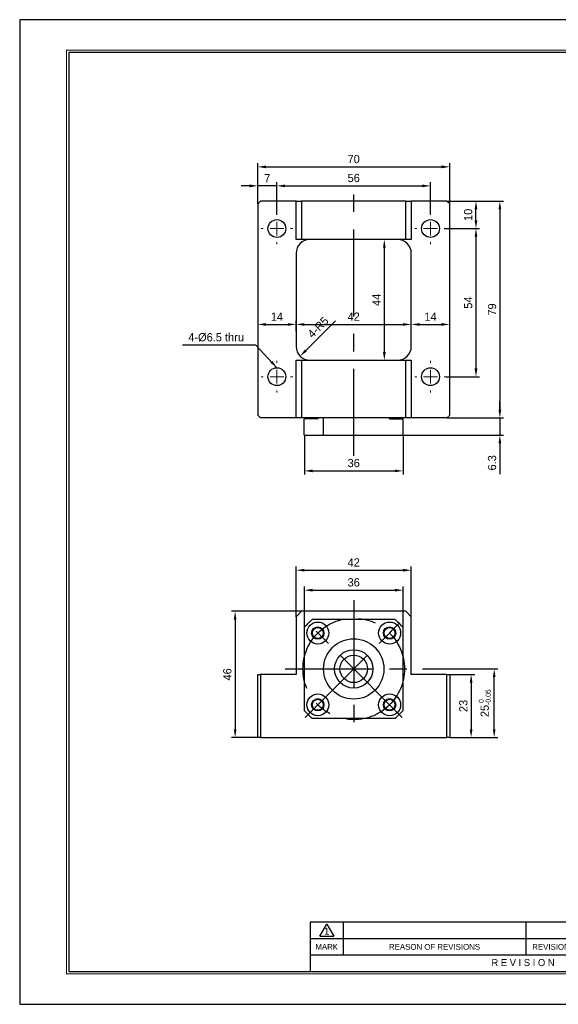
# Model space of a CAD drawing. Header units: millimetres. Extents: x 0 to 508, y 0 to 359.
# Tile 1 of 3: x 0 to 196, y 0 to 359. Entities that reach past the tile are written whole.
import ezdxf
from ezdxf.enums import TextEntityAlignment as Align

# ---------------------------------------------------------------- set-up
doc = ezdxf.new("R2010")
doc.units = ezdxf.units.MM
doc.linetypes.add('CENTER', pattern=[50.8, 31.75, -6.35, 6.35, -6.35])
doc.layers.get('0').update_dxf_attribs({"linetype": 'CONTINUOUS'})
doc.layers.get('DEFPOINTS').update_dxf_attribs({"linetype": 'CONTINUOUS'})
for name, color, linetype in [('center', 1, 'CENTER'), ('L1', 7, 'CONTINUOUS'), ('OUTLINE', 7, 'CONTINUOUS')]:
    doc.layers.add(name, color=color, linetype=linetype)
doc.dimstyles.get("Standard").update_dxf_attribs({"dimtxt": 3, "dimasz": 3, "dimexe": 1.3, "dimexo": 0, "dimgap": 1.3, "dimtad": 1, "dimdec": 3, "dimzin": 11, "dimdsep": 46, "dimtxsty": 'Standard', "dimcen": 0, "dimclrd": 5, "dimclre": 5, "dimclrt": 3, "dimadec": 0, "dimazin": 0, "dimtfac": 0.6, "dimtdec": 3, "dimtmove": 0, "dimatfit": 3, "dimfxl": 1.25, "dimtolj": 1, "dimtzin": 11, "dimarcsym": 0})

# ---------------------------------------------------------------- blocks, each defined once
blk = doc.blocks.new('표제란')
at = {"layer": 'L1', "color": 0}
for p, q in [((297, 210), (0, 210)), ((0, 210), (0, 0)), ((0, 0), (297, 0))]:
    blk.add_line(p, q, dxfattribs=at)
at = {"layer": 'L1'}
for p, q in [((160, 17.5), (62, 17.5)), ((62, 17.5), (62, 7)), ((64, 14.51), (65.5, 17.1)), ((65.5, 17.1), (67, 14.51)), ((69, 17.5), (69, 10.5)), ((108, 17.5), (108, 10.5)), ((147, 14), (62, 14)), ((64, 14.51), (67, 14.51)), ((147, 10.5), (62, 10.5))]:
    blk.add_line(p, q, dxfattribs=at)
at = {"layer": 'L1', "const_width": 0.25}
blk.add_lwpolyline([(290.5, 6.5), (290.5, 203.5), (10, 203.5), (10, 6.5)], close=True, dxfattribs=at)
at = {"layer": 'L1'}
blk.add_lwpolyline([(290, 7), (290, 203), (10.5, 203), (10.5, 7)], close=True, dxfattribs=at)
for s, height, p in [('1', 1.5, (65.5, 15.61)), ('MARK', 1.25, (65.5, 12.25)), ('REASON OF REVISIONS', 1.25, (88.5, 12.25)), ('REVISIONER', 1.25, (114.5, 12.25)), ('R E V I S I O N', 1.5, (107.38, 8.9))]:
    blk.add_text(s, height=height, dxfattribs=at).set_placement(p, align=Align.MIDDLE_CENTER)
for tag, p in [('필렛', (179.25, 10.9)), ('모따기', (179.25, 8.3))]:
    blk.add_attdef(tag, text='', height=1.15, dxfattribs=at).set_placement(p, align=Align.MIDDLE_LEFT)
at = {"layer": 'OUTLINE', "ltscale": 0.5}
for tag, p, height in [('TITLE', (237.17, 24.41), 2.5), ('도번', (251.18, 15.64), 2.5), ('SCALE', (253.78, 9.55), 1.2), ('DATE', (277.02, 9.51), 1.2)]:
    blk.add_attdef(tag, p, '', height=height, dxfattribs=at)
blk = doc.blocks.new('SW_CENTERMARKSYMBOL_1')
at = {"color": 0, "linetype": 'Continuous', "lineweight": 0}
for p, q in [((0, 5), (0, 5.75)), ((-5, 0), (-5.75, 0)), ((0, 0), (-2.5, 0)), ((0, 0), (0, 2.5)), ((0, 0), (0, -2.5)), ((0, 0), (2.5, 0)), ((5, 0), (5.75, 0)), ((0, -5), (0, -5.75))]:
    blk.add_line(p, q, dxfattribs=at)
blk = doc.blocks.new('SW_CENTERMARKSYMBOL_2')
at = {"color": 0, "linetype": 'Continuous', "lineweight": 0}
for p, q in [((0, 5), (0, 5.75)), ((-5, 0), (-5.75, 0)), ((0, 0), (-2.5, 0)), ((0, 0), (0, 2.5)), ((0, 0), (0, -2.5)), ((0, 0), (2.5, 0)), ((5, 0), (5.75, 0)), ((0, -5), (0, -5.75))]:
    blk.add_line(p, q, dxfattribs=at)
blk = doc.blocks.new('SW_CENTERMARKSYMBOL_3')
at = {"color": 0, "linetype": 'Continuous', "lineweight": 0}
for p, q in [((0, 5), (0, 5.75)), ((-5, 0), (-5.75, 0)), ((0, 0), (-2.5, 0)), ((0, 0), (0, 2.5)), ((0, 0), (0, -2.5)), ((0, 0), (2.5, 0)), ((5, 0), (5.75, 0)), ((0, -5), (0, -5.75))]:
    blk.add_line(p, q, dxfattribs=at)
blk = doc.blocks.new('SW_CENTERMARKSYMBOL_4')
at = {"color": 0, "linetype": 'Continuous', "lineweight": 0}
for p, q in [((0, 5), (0, 5.75)), ((-5, 0), (-5.75, 0)), ((0, 0), (-2.5, 0)), ((0, 0), (0, 2.5)), ((0, 0), (0, -2.5)), ((0, 0), (2.5, 0)), ((5, 0), (5.75, 0)), ((0, -5), (0, -5.75))]:
    blk.add_line(p, q, dxfattribs=at)
blk = doc.blocks.new('*D6')
at = {"layer": 'DEFPOINTS', "color": 0, "ltscale": 0.5}
for p in [(103.77, 207.45), (139.77, 207.45), (139.77, 194.42)]:
    blk.add_point(p, dxfattribs=at)
at = {"layer": 'OUTLINE', "color": 5, "lineweight": -2, "ltscale": 0.5}
for p, q in [((103.77, 207.45), (103.77, 193.12)), ((139.77, 207.45), (139.77, 193.12)), ((106.77, 194.42), (136.77, 194.42))]:
    blk.add_line(p, q, dxfattribs=at)
at = {"layer": 'OUTLINE', "color": 5, "ltscale": 0.5}
for points in [[(106.77, 194.92), (106.77, 193.92), (103.77, 194.42)], [(136.77, 194.92), (136.77, 193.92), (139.77, 194.42)]]:
    blk.add_solid(points, dxfattribs=at)
at = {"layer": 'OUTLINE', "color": 3, "ltscale": 0.5, "insert": (121.77, 197.26), "char_height": 3, "attachment_point": 5}
blk.add_mtext('\\A1;36', dxfattribs=at)
blk = doc.blocks.new('*D7')
at = {"layer": 'DEFPOINTS', "color": 0, "ltscale": 0.5}
for p in [(155.77, 213.75), (139.77, 207.45), (175.05, 207.45)]:
    blk.add_point(p, dxfattribs=at)
at = {"layer": 'OUTLINE', "color": 5, "lineweight": -2, "ltscale": 0.5}
for p, q in [((175.05, 216.75), (175.05, 219.75)), ((155.77, 213.75), (176.35, 213.75)), ((175.05, 213.75), (175.05, 207.45)), ((139.77, 207.45), (176.35, 207.45)), ((175.05, 204.45), (175.05, 193.28))]:
    blk.add_line(p, q, dxfattribs=at)
at = {"layer": 'OUTLINE', "color": 5, "ltscale": 0.5}
for points in [[(174.55, 216.75), (175.55, 216.75), (175.05, 213.75)], [(174.55, 204.45), (175.55, 204.45), (175.05, 207.45)]]:
    blk.add_solid(points, dxfattribs=at)
at = {"layer": 'OUTLINE', "color": 3, "ltscale": 0.5, "insert": (172.21, 197.36), "char_height": 3, "attachment_point": 5, "rotation": 90}
blk.add_mtext('\\A1;6.3', dxfattribs=at)
blk = doc.blocks.new('*D8')
at = {"layer": 'DEFPOINTS', "color": 0, "ltscale": 0.5}
for p in [(155.14, 282.75), (155.52, 228.75), (166.34, 228.75)]:
    blk.add_point(p, dxfattribs=at)
at = {"layer": 'OUTLINE', "color": 5, "lineweight": -2, "ltscale": 0.5}
for p, q in [((155.14, 282.75), (167.64, 282.75)), ((166.34, 279.75), (166.34, 231.75)), ((155.52, 228.75), (167.64, 228.75))]:
    blk.add_line(p, q, dxfattribs=at)
at = {"layer": 'OUTLINE', "color": 5, "ltscale": 0.5}
for points in [[(165.84, 279.75), (166.84, 279.75), (166.34, 282.75)], [(165.84, 231.75), (166.84, 231.75), (166.34, 228.75)]]:
    blk.add_solid(points, dxfattribs=at)
at = {"layer": 'OUTLINE', "color": 3, "ltscale": 0.5, "insert": (163.5, 255.75), "char_height": 3, "attachment_point": 5, "rotation": 90}
blk.add_mtext('\\A1;54', dxfattribs=at)
blk = doc.blocks.new('*D9')
at = {"layer": 'DEFPOINTS', "color": 0, "ltscale": 0.5}
for p in [(155.77, 292.75), (166.34, 292.75), (154.77, 282.75)]:
    blk.add_point(p, dxfattribs=at)
at = {"layer": 'OUTLINE', "color": 5, "lineweight": -2, "ltscale": 0.5}
for p, q in [((155.77, 292.75), (167.64, 292.75)), ((166.34, 285.75), (166.34, 289.75)), ((154.77, 282.75), (167.64, 282.75))]:
    blk.add_line(p, q, dxfattribs=at)
at = {"layer": 'OUTLINE', "color": 5, "ltscale": 0.5}
for points in [[(165.84, 289.75), (166.84, 289.75), (166.34, 292.75)], [(165.84, 285.75), (166.84, 285.75), (166.34, 282.75)]]:
    blk.add_solid(points, dxfattribs=at)
at = {"layer": 'OUTLINE', "color": 3, "ltscale": 0.5, "insert": (163.5, 287.75), "char_height": 3, "attachment_point": 5, "rotation": 90}
blk.add_mtext('\\A1;10', dxfattribs=at)
blk = doc.blocks.new('*D10')
at = {"layer": 'DEFPOINTS', "color": 0, "ltscale": 0.5}
for p in [(155.77, 292.75), (155.77, 213.75), (175.05, 213.75)]:
    blk.add_point(p, dxfattribs=at)
at = {"layer": 'OUTLINE', "color": 5, "lineweight": -2, "ltscale": 0.5}
for p, q in [((155.77, 292.75), (176.35, 292.75)), ((175.05, 289.75), (175.05, 216.75)), ((155.77, 213.75), (176.35, 213.75))]:
    blk.add_line(p, q, dxfattribs=at)
at = {"layer": 'OUTLINE', "color": 5, "ltscale": 0.5}
for points in [[(174.55, 289.75), (175.55, 289.75), (175.05, 292.75)], [(174.55, 216.75), (175.55, 216.75), (175.05, 213.75)]]:
    blk.add_solid(points, dxfattribs=at)
at = {"layer": 'OUTLINE', "color": 3, "ltscale": 0.5, "insert": (172.21, 253.25), "char_height": 3, "attachment_point": 5, "rotation": 90}
blk.add_mtext('\\A1;79', dxfattribs=at)
blk = doc.blocks.new('*D11')
at = {"layer": 'DEFPOINTS', "color": 0, "ltscale": 0.5}
for p in [(86.77, 298.31), (86.77, 291.75), (93.77, 287.75)]:
    blk.add_point(p, dxfattribs=at)
at = {"layer": 'OUTLINE', "color": 5, "lineweight": -2, "ltscale": 0.5}
for p, q in [((83.77, 298.31), (80.77, 298.31)), ((86.77, 291.75), (86.77, 299.61)), ((93.77, 298.31), (86.77, 298.31)), ((93.77, 287.75), (93.77, 299.61)), ((96.77, 298.31), (99.77, 298.31))]:
    blk.add_line(p, q, dxfattribs=at)
at = {"layer": 'OUTLINE', "color": 5, "ltscale": 0.5}
for points in [[(83.77, 298.81), (83.77, 297.81), (86.77, 298.31)], [(96.77, 298.81), (96.77, 297.81), (93.77, 298.31)]]:
    blk.add_solid(points, dxfattribs=at)
at = {"layer": 'OUTLINE', "color": 3, "ltscale": 0.5, "insert": (90.27, 301.15), "char_height": 3, "attachment_point": 5}
blk.add_mtext('\\A1;7', dxfattribs=at)
blk = doc.blocks.new('*D12')
at = {"layer": 'DEFPOINTS', "color": 0, "ltscale": 0.5}
for p in [(149.77, 298.31), (93.77, 287.75), (149.77, 288.12)]:
    blk.add_point(p, dxfattribs=at)
at = {"layer": 'OUTLINE', "color": 5, "lineweight": -2, "ltscale": 0.5}
for p, q in [((93.77, 287.75), (93.77, 299.61)), ((96.77, 298.31), (146.77, 298.31)), ((149.77, 288.12), (149.77, 299.61))]:
    blk.add_line(p, q, dxfattribs=at)
at = {"layer": 'OUTLINE', "color": 5, "ltscale": 0.5}
for points in [[(96.77, 298.81), (96.77, 297.81), (93.77, 298.31)], [(146.77, 298.81), (146.77, 297.81), (149.77, 298.31)]]:
    blk.add_solid(points, dxfattribs=at)
at = {"layer": 'OUTLINE', "color": 3, "ltscale": 0.5, "insert": (121.77, 301.15), "char_height": 3, "attachment_point": 5}
blk.add_mtext('\\A1;56', dxfattribs=at)
blk = doc.blocks.new('*D13')
at = {"layer": 'DEFPOINTS', "color": 0, "ltscale": 0.5}
for p in [(156.77, 305.23), (86.77, 291.75), (156.77, 291.75)]:
    blk.add_point(p, dxfattribs=at)
at = {"layer": 'OUTLINE', "color": 5, "lineweight": -2, "ltscale": 0.5}
for p, q in [((86.77, 291.75), (86.77, 306.53)), ((89.77, 305.23), (153.77, 305.23)), ((156.77, 291.75), (156.77, 306.53))]:
    blk.add_line(p, q, dxfattribs=at)
at = {"layer": 'OUTLINE', "color": 5, "ltscale": 0.5}
for points in [[(89.77, 305.73), (89.77, 304.73), (86.77, 305.23)], [(153.77, 305.73), (153.77, 304.73), (156.77, 305.23)]]:
    blk.add_solid(points, dxfattribs=at)
at = {"layer": 'OUTLINE', "color": 3, "ltscale": 0.5, "insert": (121.77, 308.07), "char_height": 3, "attachment_point": 5}
blk.add_mtext('\\A1;70', dxfattribs=at)
blk = doc.blocks.new('*D14')
at = {"layer": 'DEFPOINTS', "color": 0, "ltscale": 0.5}
for p in [(86.77, 249.78), (100.77, 247.8), (100.77, 245.32)]:
    blk.add_point(p, dxfattribs=at)
at = {"layer": 'OUTLINE', "color": 5, "lineweight": -2, "ltscale": 0.5}
for p, q in [((86.77, 249.78), (86.77, 246.5)), ((89.77, 247.8), (97.77, 247.8)), ((100.77, 245.32), (100.77, 249.1))]:
    blk.add_line(p, q, dxfattribs=at)
at = {"layer": 'OUTLINE', "color": 5, "ltscale": 0.5}
for points in [[(89.77, 248.3), (89.77, 247.3), (86.77, 247.8)], [(97.77, 248.3), (97.77, 247.3), (100.77, 247.8)]]:
    blk.add_solid(points, dxfattribs=at)
at = {"layer": 'OUTLINE', "color": 3, "ltscale": 0.5, "insert": (93.77, 250.64), "char_height": 3, "attachment_point": 5}
blk.add_mtext('\\A1;14', dxfattribs=at)
blk = doc.blocks.new('*D15')
at = {"layer": 'DEFPOINTS', "color": 0, "ltscale": 0.5}
for p in [(142.77, 247.8), (100.77, 245.32), (142.77, 243.67)]:
    blk.add_point(p, dxfattribs=at)
at = {"layer": 'OUTLINE', "color": 5, "lineweight": -2, "ltscale": 0.5}
for p, q in [((100.77, 245.32), (100.77, 249.1)), ((103.77, 247.8), (139.77, 247.8)), ((142.77, 243.67), (142.77, 249.1))]:
    blk.add_line(p, q, dxfattribs=at)
at = {"layer": 'OUTLINE', "color": 5, "ltscale": 0.5}
for points in [[(103.77, 248.3), (103.77, 247.3), (100.77, 247.8)], [(139.77, 248.3), (139.77, 247.3), (142.77, 247.8)]]:
    blk.add_solid(points, dxfattribs=at)
at = {"layer": 'OUTLINE', "color": 3, "ltscale": 0.5, "insert": (121.77, 250.64), "char_height": 3, "attachment_point": 5}
blk.add_mtext('\\A1;42', dxfattribs=at)
blk = doc.blocks.new('*D16')
at = {"layer": 'DEFPOINTS', "color": 0, "ltscale": 0.5}
for p in [(156.77, 247.8), (156.77, 245.87), (142.77, 243.67)]:
    blk.add_point(p, dxfattribs=at)
at = {"layer": 'OUTLINE', "color": 5, "lineweight": -2, "ltscale": 0.5}
for p, q in [((142.77, 243.67), (142.77, 249.1)), ((145.77, 247.8), (153.77, 247.8)), ((156.77, 245.87), (156.77, 249.1))]:
    blk.add_line(p, q, dxfattribs=at)
at = {"layer": 'OUTLINE', "color": 5, "ltscale": 0.5}
for points in [[(145.77, 248.3), (145.77, 247.3), (142.77, 247.8)], [(153.77, 248.3), (153.77, 247.3), (156.77, 247.8)]]:
    blk.add_solid(points, dxfattribs=at)
at = {"layer": 'OUTLINE', "color": 3, "ltscale": 0.5, "insert": (149.77, 250.64), "char_height": 3, "attachment_point": 5}
blk.add_mtext('\\A1;14', dxfattribs=at)
blk = doc.blocks.new('*D17')
at = {"layer": 'DEFPOINTS', "color": 0, "ltscale": 0.5}
for p in [(133.15, 278.75), (132.46, 234.75), (132.93, 234.75)]:
    blk.add_point(p, dxfattribs=at)
at = {"layer": 'OUTLINE', "color": 5, "lineweight": -2, "ltscale": 0.5}
for p, q in [((133.15, 278.75), (131.63, 278.75)), ((132.93, 275.75), (132.93, 237.75)), ((132.46, 234.75), (134.23, 234.75))]:
    blk.add_line(p, q, dxfattribs=at)
at = {"layer": 'OUTLINE', "color": 5, "ltscale": 0.5}
for points in [[(132.43, 275.75), (133.43, 275.75), (132.93, 278.75)], [(132.43, 237.75), (133.43, 237.75), (132.93, 234.75)]]:
    blk.add_solid(points, dxfattribs=at)
at = {"layer": 'OUTLINE', "color": 3, "ltscale": 0.5, "insert": (130.09, 256.75), "char_height": 3, "attachment_point": 5, "rotation": 90}
blk.add_mtext('\\A1;44', dxfattribs=at)
blk = doc.blocks.new('*D18')
at = {"layer": 'DEFPOINTS', "color": 0, "ltscale": 0.5}
for p in [(105.77, 239.75), (102.23, 236.21)]:
    blk.add_point(p, dxfattribs=at)
at = {"layer": 'OUTLINE', "color": 5, "lineweight": -2, "ltscale": 0.5}
blk.add_line((115.08, 249.06), (104.35, 238.33), dxfattribs=at)
at = {"layer": 'OUTLINE', "color": 5, "ltscale": 0.5}
blk.add_solid([(104, 238.69), (104.7, 237.98), (102.23, 236.21)], dxfattribs=at)
at = {"layer": 'OUTLINE', "color": 3, "ltscale": 0.5, "insert": (108.77, 246.77), "char_height": 3, "attachment_point": 5, "rotation": 45}
blk.add_mtext('\\A1;4-R5', dxfattribs=at)
blk = doc.blocks.new('*D35')
at = {"layer": 'DEFPOINTS', "color": 0, "ltscale": 0.5}
for p in [(102.77, 143.24), (78.54, 97.24), (86.77, 97.24)]:
    blk.add_point(p, dxfattribs=at)
at = {"layer": 'OUTLINE', "color": 5, "lineweight": -2, "ltscale": 0.5}
for p, q in [((102.77, 143.24), (77.24, 143.24)), ((78.54, 140.24), (78.54, 100.24)), ((86.77, 97.24), (77.24, 97.24))]:
    blk.add_line(p, q, dxfattribs=at)
at = {"layer": 'OUTLINE', "color": 5, "ltscale": 0.5}
for points in [[(78.04, 140.24), (79.04, 140.24), (78.54, 143.24)], [(78.04, 100.24), (79.04, 100.24), (78.54, 97.24)]]:
    blk.add_solid(points, dxfattribs=at)
at = {"layer": 'OUTLINE', "color": 3, "ltscale": 0.5, "insert": (75.7, 120.24), "char_height": 3, "attachment_point": 5, "rotation": 90}
blk.add_mtext('\\A1;46', dxfattribs=at)
blk = doc.blocks.new('*D36')
at = {"layer": 'DEFPOINTS', "color": 0, "ltscale": 0.5}
for p in [(156.77, 120.24), (156.77, 97.24), (164.57, 97.24)]:
    blk.add_point(p, dxfattribs=at)
at = {"layer": 'OUTLINE', "color": 5, "lineweight": -2, "ltscale": 0.5}
for p, q in [((156.77, 120.24), (165.87, 120.24)), ((164.57, 117.24), (164.57, 100.24)), ((156.77, 97.24), (165.87, 97.24))]:
    blk.add_line(p, q, dxfattribs=at)
at = {"layer": 'OUTLINE', "color": 5, "ltscale": 0.5}
for points in [[(164.07, 117.24), (165.07, 117.24), (164.57, 120.24)], [(164.07, 100.24), (165.07, 100.24), (164.57, 97.24)]]:
    blk.add_solid(points, dxfattribs=at)
at = {"layer": 'OUTLINE', "color": 3, "ltscale": 0.5, "insert": (161.74, 108.74), "char_height": 3, "attachment_point": 5, "rotation": 90}
blk.add_mtext('\\A1;23', dxfattribs=at)
blk = doc.blocks.new('*D37')
at = {"layer": 'DEFPOINTS', "color": 0, "ltscale": 0.5}
for p in [(146.8, 122.24), (172.99, 122.24), (156.77, 97.24)]:
    blk.add_point(p, dxfattribs=at)
at = {"layer": 'OUTLINE', "color": 5, "lineweight": -2, "ltscale": 0.5}
for p, q in [((146.8, 122.24), (174.29, 122.24)), ((172.99, 100.24), (172.99, 119.24)), ((156.77, 97.24), (174.29, 97.24))]:
    blk.add_line(p, q, dxfattribs=at)
at = {"layer": 'OUTLINE', "color": 5, "ltscale": 0.5}
for points in [[(172.49, 119.24), (173.49, 119.24), (172.99, 122.24)], [(172.49, 100.24), (173.49, 100.24), (172.99, 97.24)]]:
    blk.add_solid(points, dxfattribs=at)
at = {"layer": 'OUTLINE', "color": 3, "ltscale": 0.5, "insert": (169.51, 109.74), "char_height": 3, "attachment_point": 5, "rotation": 90}
blk.add_mtext('\\A1;25{\\H1.800000;\\S 0^ -0.05;}', dxfattribs=at)
blk = doc.blocks.new('*D38')
at = {"layer": 'DEFPOINTS', "color": 0, "ltscale": 0.5}
for p in [(139.77, 150.94), (103.77, 137.35), (139.77, 137.35)]:
    blk.add_point(p, dxfattribs=at)
at = {"layer": 'OUTLINE', "color": 5, "lineweight": -2, "ltscale": 0.5}
for p, q in [((103.77, 137.35), (103.77, 152.24)), ((106.77, 150.94), (136.77, 150.94)), ((139.77, 137.35), (139.77, 152.24))]:
    blk.add_line(p, q, dxfattribs=at)
at = {"layer": 'OUTLINE', "color": 5, "ltscale": 0.5}
for points in [[(106.77, 151.44), (106.77, 150.44), (103.77, 150.94)], [(136.77, 151.44), (136.77, 150.44), (139.77, 150.94)]]:
    blk.add_solid(points, dxfattribs=at)
at = {"layer": 'OUTLINE', "color": 3, "ltscale": 0.5, "insert": (121.77, 153.78), "char_height": 3, "attachment_point": 5}
blk.add_mtext('\\A1;36', dxfattribs=at)
blk = doc.blocks.new('*D39')
at = {"layer": 'DEFPOINTS', "color": 0, "ltscale": 0.5}
for p in [(142.77, 158.22), (100.77, 141.24), (142.77, 141.24)]:
    blk.add_point(p, dxfattribs=at)
at = {"layer": 'OUTLINE', "color": 5, "lineweight": -2, "ltscale": 0.5}
for p, q in [((100.77, 141.24), (100.77, 159.52)), ((103.77, 158.22), (139.77, 158.22)), ((142.77, 141.24), (142.77, 159.52))]:
    blk.add_line(p, q, dxfattribs=at)
at = {"layer": 'OUTLINE', "color": 5, "ltscale": 0.5}
for points in [[(103.77, 158.72), (103.77, 157.72), (100.77, 158.22)], [(139.77, 158.72), (139.77, 157.72), (142.77, 158.22)]]:
    blk.add_solid(points, dxfattribs=at)
at = {"layer": 'OUTLINE', "color": 3, "ltscale": 0.5, "insert": (121.77, 161.06), "char_height": 3, "attachment_point": 5}
blk.add_mtext('\\A1;42', dxfattribs=at)

msp = doc.modelspace()

# ---------------------------------------------------------------- linework, layer by layer
at = {"layer": 'center'}
for p, q in [((121.7652, 199.8843), (121.7652, 300.0575)), ((121.7652, 147.2817), (121.7652, 97.2041)), ((104.0601, 104.5378), (139.4703, 139.948)), ((139.4703, 104.5378), (104.0601, 139.948)), ((96.7264, 122.2429), (146.804, 122.2429))]:
    msp.add_line(p, q, dxfattribs=at)
msp.add_circle((121.7652, 122.2429), 18.5, dxfattribs=at)
at = {"layer": 'OUTLINE'}
for p, q in [((87.7652, 292.7486), (86.7652, 291.7486)), ((86.7652, 291.7486), (86.7652, 214.7486)), ((100.7652, 292.7486), (87.7652, 292.7486)), ((100.7652, 278.7486), (100.7652, 292.7486)), ((100.7652, 292.7486), (102.7652, 292.7486)), ((102.7652, 292.7486), (102.7652, 278.7486)), ((140.7652, 292.7486), (102.7652, 292.7486)), ((140.7652, 278.7486), (140.7652, 292.7486)), ((140.7652, 292.7486), (142.7652, 292.7486)), ((142.7652, 292.7486), (142.7652, 278.7486)), ((155.7652, 292.7486), (142.7652, 292.7486)), ((156.7652, 291.7486), (155.7652, 292.7486)), ((156.7652, 214.7486), (156.7652, 291.7486)), ((102.7652, 278.7486), (100.7652, 278.7486)), ((140.7652, 278.7486), (102.7652, 278.7486)), ((142.7652, 278.7486), (140.7652, 278.7486)), ((100.7652, 273.7486), (100.7652, 239.7486)), ((142.7652, 239.7486), (142.7652, 273.7486)), ((100.7652, 213.7486), (100.7652, 234.7486)), ((100.7652, 234.7486), (102.7652, 234.7486)), ((102.7652, 234.7486), (102.7652, 213.7486)), ((102.7652, 234.7486), (140.7652, 234.7486)), ((140.7652, 213.7486), (140.7652, 234.7486)), ((140.7652, 234.7486), (142.7652, 234.7486)), ((142.7652, 234.7486), (142.7652, 213.7486)), ((86.7652, 214.7486), (87.7652, 213.7486)), ((100.7652, 213.7486), (87.7652, 213.7486)), ((102.7652, 213.7486), (100.7652, 213.7486)), ((140.7652, 213.7486), (102.7652, 213.7486)), ((108.7652, 213.4486), (103.7652, 213.4486)), ((103.7652, 207.4486), (103.7652, 213.4486)), ((108.7652, 213.4486), (108.7652, 213.7486)), ((110.7652, 207.4486), (110.7652, 213.7486)), ((134.7652, 213.4486), (134.7652, 213.7486)), ((134.7652, 213.4486), (139.7652, 213.4486)), ((139.7652, 207.4486), (139.7652, 213.4486)), ((142.7652, 213.7486), (140.7652, 213.7486)), ((155.7652, 213.7486), (142.7652, 213.7486)), ((155.7652, 213.7486), (156.7652, 214.7486)), ((103.7652, 207.4486), (139.7652, 207.4486)), ((102.7652, 143.2429), (100.7652, 141.2429)), ((100.7652, 141.2429), (100.7652, 120.2429)), ((140.7652, 143.2429), (102.7652, 143.2429)), ((136.8731, 140.2429), (106.6572, 140.2429)), ((142.7652, 141.2429), (140.7652, 143.2429)), ((142.7652, 120.2429), (142.7652, 141.2429)), ((103.7652, 137.3509), (103.7652, 107.135)), ((131.3112, 131.7888), (138.3823, 138.8598)), ((139.7652, 107.135), (139.7652, 137.3509)), ((86.7652, 97.2429), (86.7652, 120.2429)), ((86.7652, 120.2429), (87.7652, 120.2429)), ((87.7652, 120.2429), (87.7652, 97.2429)), ((100.7652, 120.2429), (87.7652, 120.2429)), ((155.7652, 120.2429), (142.7652, 120.2429)), ((155.7652, 97.2429), (155.7652, 120.2429)), ((155.7652, 120.2429), (156.7652, 120.2429)), ((156.7652, 120.2429), (156.7652, 97.2429)), ((106.6572, 104.2429), (136.8731, 104.2429)), ((87.7652, 97.2429), (86.7652, 97.2429)), ((87.7652, 97.2429), (155.7652, 97.2429)), ((156.7652, 97.2429), (155.7652, 97.2429))]:
    msp.add_line(p, q, dxfattribs=at)
for centre, radius in [((93.7652, 282.7486), 3.25), ((149.7652, 282.7486), 3.25), ((93.7652, 228.7486), 3.25), ((149.7652, 228.7486), 3.25), ((108.6838, 135.3245), 4), ((108.6837, 135.3244), 2.25), ((108.6837, 135.3244), 2), ((134.8468, 135.3243), 4), ((134.8467, 135.3244), 2.25), ((134.8467, 135.3244), 2), ((121.7652, 122.2429), 11), ((121.7652, 122.2429), 11), ((121.7652, 122.2429), 7), ((121.7652, 122.2429), 5), ((108.6836, 109.1615), 4), ((108.6837, 109.1614), 2.25), ((134.8466, 109.1614), 4), ((134.8467, 109.1614), 2.25), ((108.6837, 109.1614), 2), ((134.8467, 109.1614), 2)]:
    msp.add_circle(centre, radius, dxfattribs=at)
for centre, radius, start, end in [((105.7652, 273.7486), 5, 90, 180), ((137.7652, 273.7486), 5, 0, 90), ((105.7652, 239.7486), 5, 180, 270), ((137.7652, 239.7486), 5, 270, 0), ((121.7652, 122.2429), 23.5, 130.007769, 139.992231), ((121.7652, 122.2429), 23.5, 40.007769, 49.992231), ((121.7652, 122.2429), 23.5, 220.007769, 229.992231), ((121.7652, 122.2429), 23.5, 310.007769, 319.992231)]:
    msp.add_arc(centre, radius, start, end, dxfattribs=at)

# ---------------------------------------------------------------- block references
at = {"layer": 'center'}
for name, p in [('SW_CENTERMARKSYMBOL_2', (93.7652, 282.7486)), ('SW_CENTERMARKSYMBOL_4', (149.7652, 282.7486)), ('SW_CENTERMARKSYMBOL_1', (93.7652, 228.7486)), ('SW_CENTERMARKSYMBOL_3', (149.7652, 228.7486))]:
    msp.add_blockref(name, p, dxfattribs=at)
at = {"layer": 'OUTLINE', "xscale": 1.7089192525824, "yscale": 1.7089192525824, "zscale": 1.7089192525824}
msp.add_blockref('표제란', (0, 0), dxfattribs=at)

# ---------------------------------------------------------------- texts
at = {"layer": 'OUTLINE', "color": 3, "ltscale": 0.5, "insert": (81.7554, 241.5202), "char_height": 3, "attachment_point": 9}
msp.add_mtext('\\A1;4-%%c6.5 thru', dxfattribs=at)

# ---------------------------------------------------------------- dimensions: what is measured, and where the dimension line sits
at = {"layer": 'OUTLINE', "ltscale": 0.5}
for base, p1, p2, picture, middle in [((156.7652, 305.2327), (86.7652, 291.7486), (156.7652, 291.7486), '*D13', (121.7652, 308.0726)), ((86.7652, 298.3129), (93.7652, 287.7486), (86.7652, 291.7486), '*D11', (90.2652, 301.1508)), ((149.7652, 298.3129), (93.7652, 287.7486), (149.7652, 288.1236), '*D12', (121.7652, 301.1508)), ((100.7652, 247.7975), (86.7652, 249.7789), (100.7652, 245.3207), '*D14', (93.7652, 250.6394)), ((142.7652, 247.7975), (100.7652, 245.3207), (142.7652, 243.6695), '*D15', (121.7652, 250.6374)), ((156.7652, 247.7975), (142.7652, 243.6695), (156.7652, 245.8704), '*D16', (149.7652, 250.6394)), ((139.7652, 194.4223), (103.7652, 207.4486), (139.7652, 207.4486), '*D6', (121.7652, 197.2603)), ((142.7652, 158.217), (100.7652, 141.2429), (142.7652, 141.2429), '*D39', (121.7652, 161.0569)), ((139.7652, 150.9392), (103.7652, 137.3509), (139.7652, 137.3509), '*D38', (121.7652, 153.7772))]:
    dim = msp.add_linear_dim(base=base, p1=p1, p2=p2, dimstyle='Standard', dxfattribs=at)
    dim.commit()
    dim.dimension.update_dxf_attribs({"geometry": picture, "text_midpoint": middle})
for base, p1, p2, picture, middle in [((166.3381, 292.7486), (154.7652, 282.7486), (155.7652, 292.7486), '*D9', (163.4961, 287.7486)), ((175.046, 213.7486), (155.7652, 292.7486), (155.7652, 213.7486), '*D10', (172.2061, 253.2486)), ((166.3381, 228.7486), (155.1402, 282.7486), (155.5152, 228.7486), '*D8', (163.4981, 255.7486)), ((132.9328, 234.7486), (133.1498, 278.7486), (132.4585, 234.7486), '*D17', (130.0929, 256.7486)), ((175.046, 207.4486), (155.7652, 213.7486), (139.7652, 207.4486), '*D7', (172.2081, 197.3624)), ((78.5371, 97.2429), (102.7652, 143.2429), (86.7652, 97.2429), '*D35', (75.6971, 120.2429)), ((164.5739, 97.2429), (156.7652, 120.2429), (156.7652, 97.2429), '*D36', (161.7359, 108.7429))]:
    dim = msp.add_linear_dim(base=base, p1=p1, p2=p2, angle=90, dimstyle='Standard', dxfattribs=at)
    dim.commit()
    dim.dimension.update_dxf_attribs({"geometry": picture, "text_midpoint": middle})
dim = msp.add_radius_dim(center=(105.7652, 239.7486), mpoint=(102.2297, 236.2131), text='4-<>', dimstyle='Standard', dxfattribs=at)
dim.commit()
dim.dimension.update_dxf_attribs({"geometry": '*D18', "text_midpoint": (110.7769, 244.7603), "dimtype": 164})
dim = msp.add_linear_dim(base=(172.9929, 122.2429), p1=(156.7652, 97.2429), p2=(146.804, 122.2429), angle=90, dimstyle='Standard', override={"dimgap": 1.3, "dimtol": 1, "dimlim": 0, "dimtm": 0.05}, dxfattribs=at)
dim.commit()
dim.dimension.update_dxf_attribs({"geometry": '*D37', "text_midpoint": (169.5114, 109.7429)})

# ---------------------------------------------------------------- leaders
at = {"layer": 'OUTLINE', "ltscale": 0.5, "annotation_type": 0, "has_hookline": 1, "hookline_direction": 1, "text_width": 22.3782}
msp.add_leader([(93.7879, 231.9986), (86.0554, 240.2202), (83.0554, 240.2202)], dimstyle='Standard', dxfattribs=at)

doc.saveas('drawing.dxf')
